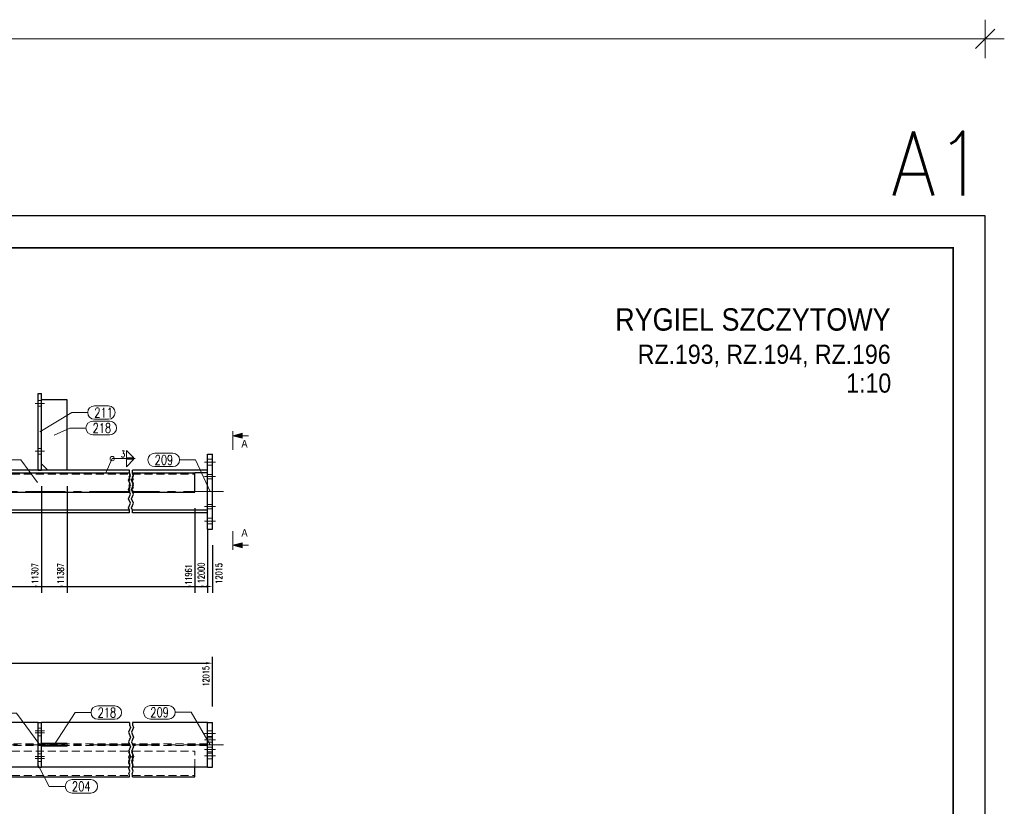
# Model space of a CAD drawing. Header units: millimetres. Extents: x -139 to 714, y 11567 to 12237.
# Tile 45 of 45: x 406 to 714, y 11976 to 12222. Entities that reach past the tile are written whole.
import ezdxf
from ezdxf.enums import TextEntityAlignment as Align

# ---------------------------------------------------------------- set-up
doc = ezdxf.new("R2010")
doc.units = ezdxf.units.MM
doc.header["$LTSCALE"] = 10
doc.linetypes.add('HIDDEN', pattern=[0.375, 0.25, -0.125])
doc.linetypes.add('MITTE', pattern=[2, 1.25, -0.25, 0.25, -0.25])
doc.layers.get('Defpoints').update_dxf_attribs({"color": 1})
doc.layers.add('_FORMATKA', color=8, linetype='Continuous', plot=False)
for name, color, linetype, lineweight in [('_RAMKA', 7, 'Continuous', 35), ('PS_DIM', 4, 'Continuous', 13), ('PS_Hidden', 2, 'HIDDEN', 9), ('PS_Mid', 5, 'MITTE', 15), ('PS_Pos', 1, 'Continuous', 15), ('PS_Shape', 161, 'Continuous', 30), ('PS_SOLID', 7, 'Continuous', 30), ('PS_TEXT', 3, 'Continuous', 18), ('PS_Weld', 1, 'Continuous', 9)]:
    doc.layers.add(name, color=color, linetype=linetype, lineweight=lineweight)
doc.styles.add('ARIAL', font='arial.ttf')
doc.styles.add('gil', font='txt', dxfattribs={"width": 0.9})
doc.styles.add('ROMANS', font='romans.shx', dxfattribs={"width": 0.8})
doc.styles.add('simplex', font='simplex.shx', dxfattribs={"width": 0.75})
doc.dimstyles.new('1_10_GŁ_DS1-LS10', dxfattribs={"dimtxt": 2, "dimasz": 2, "dimexe": 2, "dimexo": 5, "dimgap": 1, "dimtad": 1, "dimjust": 4, "dimdec": 0, "dimlfac": 10, "dimtxsty": 'simplex', "dimblk1": 'NONE', "dimsah": 1, "dimcen": 2, "dimclrd": 256, "dimclre": 256, "dimclrt": 3, "dimadec": 1, "dimazin": 0, "dimtfac": 1, "dimtdec": 0, "dimtmove": 2, "dimatfit": 3, "dimfxl": 1, "dimarcsym": 0})
doc.dimstyles.new('1_10_PRZ', dxfattribs={"dimtxt": 2, "dimasz": 1, "dimexe": 2, "dimexo": 5, "dimgap": 1, "dimtad": 1, "dimdec": 0, "dimlfac": 10, "dimtxsty": 'simplex', "dimblk": 'dimznak', "dimcen": 2, "dimse1": 1, "dimse2": 1, "dimclrt": 3, "dimadec": 1, "dimazin": 0, "dimtfac": 1, "dimtdec": 0, "dimtix": 1, "dimtmove": 2, "dimatfit": 3, "dimldrblk": 'dim-grot', "dimfxl": 1, "dimarcsym": 0})

# ---------------------------------------------------------------- blocks, each defined once
blk = doc.blocks.new('*D47')
at = {"layer": 'Defpoints', "color": 0, "transparency": 16777216}
for p in [(413.18, 12081.49), (-55.08, 12068.19), (413.18, 12045.12)]:
    blk.add_point(p, dxfattribs=at)
at = {"layer": 'PS_DIM', "lineweight": -2, "transparency": 16777216}
for p, q in [((413.18, 12076.49), (413.18, 12043.12)), ((-55.08, 12063.19), (-55.08, 12043.12)), ((-55.08, 12045.12), (411.18, 12045.12))]:
    blk.add_line(p, q, dxfattribs=at)
at = {"layer": 'PS_DIM', "transparency": 16777216}
blk.add_solid([(411.18, 12045.45), (411.18, 12044.79), (413.18, 12045.12)], dxfattribs=at)
at = {"layer": 'PS_DIM', "color": 3, "transparency": 16777216, "insert": (411.16, 12049.21), "char_height": 2, "attachment_point": 5, "rotation": 90, "style": 'simplex'}
blk.add_mtext('11307', dxfattribs=at)
blk = doc.blocks.new('_None')
blk = doc.blocks.new('*D48')
at = {"layer": 'Defpoints', "color": 0, "transparency": 16777216}
for p in [(421.18, 12081.49), (-55.08, 12068.19), (421.18, 12045.12)]:
    blk.add_point(p, dxfattribs=at)
at = {"layer": 'PS_DIM', "lineweight": -2, "transparency": 16777216}
for p, q in [((421.18, 12076.49), (421.18, 12043.12)), ((-55.08, 12063.19), (-55.08, 12043.12)), ((-55.08, 12045.12), (419.18, 12045.12))]:
    blk.add_line(p, q, dxfattribs=at)
at = {"layer": 'PS_DIM', "transparency": 16777216}
blk.add_solid([(419.18, 12045.45), (419.18, 12044.79), (421.18, 12045.12)], dxfattribs=at)
at = {"layer": 'PS_DIM', "color": 3, "transparency": 16777216, "insert": (419.16, 12049.21), "char_height": 2, "attachment_point": 5, "rotation": 90, "style": 'simplex'}
blk.add_mtext('11387', dxfattribs=at)
blk = doc.blocks.new('*D49')
at = {"layer": 'Defpoints', "color": 0, "transparency": 16777216}
for p in [(461.18, 12074.64), (-55.08, 12068.19), (461.18, 12045.12)]:
    blk.add_point(p, dxfattribs=at)
at = {"layer": 'PS_DIM', "lineweight": -2, "transparency": 16777216}
for p, q in [((461.18, 12069.64), (461.18, 12043.12)), ((-55.08, 12063.19), (-55.08, 12043.12)), ((-55.08, 12045.12), (459.18, 12045.12))]:
    blk.add_line(p, q, dxfattribs=at)
at = {"layer": 'PS_DIM', "transparency": 16777216}
blk.add_solid([(459.18, 12045.45), (459.18, 12044.79), (461.18, 12045.12)], dxfattribs=at)
at = {"layer": 'PS_DIM', "color": 3, "transparency": 16777216, "insert": (459.16, 12048.89), "char_height": 2, "attachment_point": 5, "rotation": 90, "style": 'simplex'}
blk.add_mtext('11961', dxfattribs=at)
blk = doc.blocks.new('*D50')
at = {"layer": 'Defpoints', "color": 0, "transparency": 16777216}
for p in [(-55.08, 12068.19), (465.13, 12068.19), (465.13, 12045.12)]:
    blk.add_point(p, dxfattribs=at)
at = {"layer": 'PS_DIM', "lineweight": -2, "transparency": 16777216}
for p, q in [((-55.08, 12063.19), (-55.08, 12043.12)), ((465.13, 12063.19), (465.13, 12043.12)), ((-55.08, 12045.12), (463.13, 12045.12))]:
    blk.add_line(p, q, dxfattribs=at)
at = {"layer": 'PS_DIM', "transparency": 16777216}
blk.add_solid([(463.13, 12045.45), (463.13, 12044.79), (465.13, 12045.12)], dxfattribs=at)
at = {"layer": 'PS_DIM', "color": 3, "transparency": 16777216, "insert": (463.11, 12049.35), "char_height": 2, "attachment_point": 5, "rotation": 90, "style": 'simplex'}
blk.add_mtext('12000', dxfattribs=at)
blk = doc.blocks.new('*D51')
at = {"layer": 'Defpoints', "color": 0, "transparency": 16777216}
for p in [(-55.08, 12068.19), (466.63, 12063.09), (466.63, 12045.12)]:
    blk.add_point(p, dxfattribs=at)
at = {"layer": 'PS_DIM', "lineweight": -2, "transparency": 16777216}
for p, q in [((-55.08, 12063.19), (-55.08, 12043.12)), ((466.63, 12058.09), (466.63, 12043.12)), ((-55.08, 12045.12), (464.63, 12045.12))]:
    blk.add_line(p, q, dxfattribs=at)
at = {"layer": 'PS_DIM', "transparency": 16777216}
blk.add_solid([(464.63, 12045.45), (464.63, 12044.79), (466.63, 12045.12)], dxfattribs=at)
at = {"layer": 'PS_DIM', "color": 3, "transparency": 16777216, "insert": (468.65, 12049.21), "char_height": 2, "attachment_point": 5, "rotation": 90, "style": 'simplex'}
blk.add_mtext('12015', dxfattribs=at)
blk = doc.blocks.new('*D81')
at = {"layer": 'Defpoints', "color": 0, "transparency": 16777216}
for p in [(466.63, 12021.13), (466.63, 12002.63), (-55.08, 11988.63)]:
    blk.add_point(p, dxfattribs=at)
at = {"layer": 'PS_DIM', "lineweight": -2, "transparency": 16777216}
for p, q in [((-55.08, 11993.63), (-55.08, 12023.13)), ((466.63, 12007.63), (466.63, 12023.13)), ((-55.08, 12021.13), (464.63, 12021.13))]:
    blk.add_line(p, q, dxfattribs=at)
at = {"layer": 'PS_DIM', "transparency": 16777216}
blk.add_solid([(464.63, 12021.47), (464.63, 12020.8), (466.63, 12021.13)], dxfattribs=at)
at = {"layer": 'PS_DIM', "color": 3, "transparency": 16777216, "insert": (464.61, 12017.04), "char_height": 2, "attachment_point": 5, "rotation": 90, "style": 'simplex'}
blk.add_mtext('12015', dxfattribs=at)
blk = doc.blocks.new('dimznak')
at = {"color": 0}
for points in [[(0, 2), (0, -2)], [(-2, 0), (2, 0)]]:
    blk.add_lwpolyline(points, dxfattribs=at)
at = {"color": 2}
blk.add_lwpolyline([(1, 1), (-1, -1)], dxfattribs=at)
blk = doc.blocks.new('*D192')
at = {"color": 252, "lineweight": -2, "transparency": 16777216}
blk.add_line((-838, 649.33), (-3, 649.33), dxfattribs=at)
at = {"layer": 'Defpoints', "color": 0, "transparency": 16777216}
for p in [(0, 649.33), (-841, 594), (0, 594)]:
    blk.add_point(p, dxfattribs=at)
at = {"color": 252, "lineweight": -2, "transparency": 16777216, "xscale": 3, "yscale": 3, "zscale": 3, "rotation": 180}
blk.add_blockref('dimznak', (-841, 649.33), dxfattribs=at)
at = {"color": 252, "lineweight": -2, "transparency": 16777216, "xscale": 3, "yscale": 3, "zscale": 3}
blk.add_blockref('dimznak', (0, 649.33), dxfattribs=at)
at = {"color": 252, "transparency": 16777216, "insert": (-420.5, 659.83), "char_height": 15, "attachment_point": 5, "style": 'simplex'}
blk.add_mtext('841', dxfattribs=at)
blk = doc.blocks.new('dim-grot')
blk.add_hatch(color=256).paths.add_polyline_path([(0, 0), (-2, 0.5), (-2, -0.5)])
blk.add_lwpolyline([(0, 0), (-2, 0.5), (-2, -0.5), (0, 0)])
blk = doc.blocks.new('Tytuł rysunku')
at = {"layer": 'PS_TEXT', "style": 'ARIAL', "flags": 4}
for tag, height, p in [('TYTUŁ1', 7, (-61.19, -9.34)), ('TYTUŁ2', 6, (-61.19, -19.72)), ('SKALA', 6, (-61.19, -28.72))]:
    blk.add_attdef(tag, text='', height=height, dxfattribs=at).set_placement(p, align=Align.MIDDLE_CENTER)
blk = doc.blocks.new('Znacznik')
at = {"layer": 'PS_TEXT'}
for p, q in [((4454.27, 7141.25), (4454.27, 7149.35)), ((4454.27, 7147.33), (4447.39, 7147.33)), ((4454.27, 7147.33), (4450.22, 7148.54)), ((4450.22, 7148.54), (4450.22, 7146.32)), ((4454.27, 7147.33), (4450.22, 7148.34)), ((4454.27, 7147.33), (4450.22, 7148.14)), ((4454.27, 7147.33), (4450.22, 7147.94)), ((4454.27, 7147.33), (4450.22, 7147.73)), ((4454.27, 7147.33), (4450.22, 7147.53)), ((4454.27, 7147.33), (4450.22, 7146.32)), ((4454.27, 7147.33), (4450.22, 7146.52)), ((4454.27, 7147.33), (4450.22, 7146.72)), ((4454.27, 7147.33), (4450.22, 7147.13)), ((4454.27, 7147.33), (4450.22, 7146.92)), ((4454.27, 7147.33), (4450.22, 7147.33))]:
    blk.add_line(p, q, dxfattribs=at)
blk = doc.blocks.new('PRZEK3')
at = {"layer": 'PS_DIM', "color": 7, "xscale": -0.8999999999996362, "yscale": 0.8999999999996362, "zscale": 0.9, "rotation": 90}
blk.add_blockref('Znacznik', (202262.67, 15878.89), dxfattribs=at)
at = {"layer": 'PS_TEXT', "style": 'ROMANS', "width": 0.9, "flags": 4}
blk.add_attdef('PRZEKRÓJ', (195831.81, 11873.66), '', height=2.92, dxfattribs=at)
blk = doc.blocks.new('*X258')
at = {"color": 1}
for p, q in [((440.68, 12080.51), (440.68, 12081.49)), ((440.68, 12080.64), (440.68, 12080.29)), ((440.98, 12079.79), (440.68, 12080.51)), ((440.68, 12080.29), (440.82, 12079.97)), ((441.68, 12080.51), (441.68, 12081.49)), ((441.68, 12080.64), (441.68, 12080.29)), ((441.98, 12079.79), (441.68, 12080.51)), ((441.68, 12080.29), (441.82, 12079.97)), ((440.37, 12078.34), (440.98, 12079.79)), ((440.98, 12076.9), (440.37, 12078.34)), ((440.82, 12079.97), (440.54, 12079.32)), ((440.54, 12079.32), (440.82, 12078.67)), ((440.82, 12078.67), (440.54, 12078.02)), ((440.54, 12078.02), (440.82, 12077.37)), ((440.82, 12077.37), (440.54, 12076.72)), ((441.37, 12078.34), (441.98, 12079.79)), ((441.98, 12076.9), (441.37, 12078.34)), ((441.82, 12079.97), (441.54, 12079.32)), ((441.54, 12079.32), (441.82, 12078.67)), ((441.82, 12078.67), (441.54, 12078.02)), ((441.54, 12078.02), (441.82, 12077.37)), ((441.82, 12077.37), (441.54, 12076.72)), ((440.37, 12075.46), (440.98, 12076.9)), ((440.98, 12074.02), (440.37, 12075.46)), ((440.54, 12076.72), (440.82, 12076.07)), ((440.82, 12076.07), (440.54, 12075.42)), ((440.54, 12075.42), (440.68, 12075.09)), ((440.68, 12075.09), (440.68, 12074.64)), ((441.37, 12075.46), (441.98, 12076.9)), ((441.98, 12074.02), (441.37, 12075.46)), ((441.54, 12076.72), (441.82, 12076.07)), ((441.82, 12076.07), (441.54, 12075.42)), ((441.54, 12075.42), (441.68, 12075.09)), ((441.68, 12075.09), (441.68, 12074.64)), ((440.37, 12072.58), (440.98, 12074.02)), ((440.98, 12071.14), (440.37, 12072.58)), ((440.37, 12069.7), (440.98, 12071.14)), ((441.37, 12072.58), (441.98, 12074.02)), ((441.98, 12071.14), (441.37, 12072.58)), ((441.37, 12069.7), (441.98, 12071.14)), ((440.68, 12068.98), (440.37, 12069.7)), ((440.68, 12068.19), (440.68, 12068.98)), ((441.68, 12068.98), (441.37, 12069.7)), ((441.68, 12068.19), (441.68, 12068.98))]:
    blk.add_line(p, q, dxfattribs=at)
at = {"layer": 'PS_Hidden', "color": 2, "linetype": 'HIDDEN'}
for p, q in [((412.18, 12103.29), (413.18, 12103.29)), ((412.18, 12101.49), (413.18, 12101.49)), ((412.18, 12088.29), (413.18, 12088.29)), ((412.18, 12086.49), (413.18, 12086.49)), ((465.13, 12084.89), (466.63, 12084.89)), ((392.68, 12080.24), (440.68, 12080.24)), ((441.68, 12080.24), (461.18, 12080.24)), ((465.13, 12083.09), (466.63, 12083.09)), ((465.13, 12080.19), (466.63, 12080.19)), ((465.13, 12078.79), (466.63, 12078.79)), ((465.13, 12070.79), (466.63, 12070.79)), ((465.13, 12069.39), (466.63, 12069.39)), ((465.13, 12066.49), (466.63, 12066.49)), ((465.13, 12064.69), (466.63, 12064.69))]:
    blk.add_line(p, q, dxfattribs=at)
at = {"layer": 'PS_Mid', "color": 5, "linetype": 'MITTE'}
for p, q in [((414.18, 12102.39), (411.18, 12102.39)), ((414.18, 12102.39), (411.18, 12102.39)), ((414.18, 12102.39), (411.18, 12102.39)), ((414.18, 12102.39), (411.18, 12102.39)), ((414.18, 12087.39), (411.18, 12087.39)), ((414.18, 12087.39), (411.18, 12087.39)), ((414.18, 12087.39), (411.18, 12087.39)), ((414.18, 12087.39), (411.18, 12087.39)), ((467.63, 12083.99), (464.13, 12083.99)), ((467.63, 12083.99), (464.13, 12083.99)), ((467.63, 12079.49), (464.13, 12079.49)), ((467.63, 12079.49), (464.13, 12079.49)), ((440.68, 12074.84), (392.68, 12074.84)), ((470.13, 12074.84), (441.68, 12074.84)), ((467.63, 12070.09), (464.13, 12070.09)), ((467.63, 12070.09), (464.13, 12070.09)), ((467.63, 12065.59), (464.13, 12065.59)), ((467.63, 12065.59), (464.13, 12065.59))]:
    blk.add_line(p, q, dxfattribs=at)
at = {"layer": 'PS_SOLID', "color": 7, "linetype": 'Continuous'}
for p, q in [((412.18, 12081.49), (412.18, 12105.49)), ((412.18, 12105.49), (413.18, 12105.49)), ((413.18, 12081.49), (413.18, 12105.49)), ((421.18, 12103.49), (413.18, 12103.49)), ((421.18, 12081.49), (421.18, 12103.49)), ((465.13, 12063.09), (465.13, 12086.49)), ((465.13, 12086.49), (466.63, 12086.49)), ((466.63, 12063.09), (466.63, 12086.49)), ((413.18, 12083.49), (415.18, 12081.49)), ((440.68, 12081.49), (392.68, 12081.49)), ((392.68, 12080.64), (440.68, 12080.64)), ((412.18, 12081.49), (413.18, 12081.49)), ((465.13, 12081.49), (441.68, 12081.49)), ((441.68, 12080.64), (461.18, 12080.64)), ((461.18, 12074.64), (461.18, 12080.64)), ((465.13, 12080.64), (461.18, 12080.64)), ((465.13, 12080.64), (465.13, 12081.49)), ((392.68, 12074.64), (440.68, 12074.64)), ((441.68, 12074.64), (461.18, 12074.64)), ((440.68, 12069.04), (392.68, 12069.04)), ((440.68, 12068.19), (392.68, 12068.19)), ((465.13, 12069.04), (441.68, 12069.04)), ((465.13, 12068.19), (441.68, 12068.19)), ((465.13, 12068.19), (465.13, 12069.04)), ((465.13, 12063.09), (466.63, 12063.09))]:
    blk.add_line(p, q, dxfattribs=at)
blk = doc.blocks.new('*X272')
at = {"color": 1}
for p, q in [((448.58, 12086.8), (454.26, 12086.8)), ((456.36, 12084.7), (461.36, 12084.7)), ((465.88, 12074.79), (461.36, 12084.7)), ((448.58, 12082.6), (454.26, 12082.6))]:
    blk.add_line(p, q, dxfattribs=at)
for centre, start, end in [((448.58, 12084.7), 90, 270), ((454.26, 12084.7), 270, 90)]:
    blk.add_arc(centre, 2.1, start, end, dxfattribs=at)
at = {"color": 2, "style": 'simplex', "width": 0.75}
blk.add_text('209', height=3, dxfattribs=at).set_placement((448.58, 12083.2))
blk = doc.blocks.new('*X288')
at = {"color": 1}
for p, q in [((429.2, 12096.78), (434.56, 12096.78)), ((417.18, 12092.49), (422.1, 12094.68)), ((422.1, 12094.68), (427.1, 12094.68)), ((429.2, 12092.58), (434.56, 12092.58))]:
    blk.add_line(p, q, dxfattribs=at)
for centre, start, end in [((429.2, 12094.68), 90, 270), ((434.56, 12094.68), 270, 90)]:
    blk.add_arc(centre, 2.1, start, end, dxfattribs=at)
at = {"color": 2, "style": 'simplex', "width": 0.75}
blk.add_text('218', height=3, dxfattribs=at).set_placement((429.2, 12093.18))
blk = doc.blocks.new('*X289')
at = {"color": 1}
for p, q in [((412.68, 12093.49), (422.63, 12099.51)), ((422.63, 12099.51), (427.63, 12099.51)), ((429.73, 12101.61), (434.13, 12101.61)), ((429.73, 12097.41), (434.13, 12097.41))]:
    blk.add_line(p, q, dxfattribs=at)
for centre, start, end in [((429.73, 12099.51), 90, 270), ((434.13, 12099.51), 270, 90)]:
    blk.add_arc(centre, 2.1, start, end, dxfattribs=at)
at = {"color": 2, "style": 'simplex', "width": 0.75}
blk.add_text('211', height=3, dxfattribs=at).set_placement((429.73, 12098.01))
blk = doc.blocks.new('*X290')
at = {"color": 1}
for p, q in [((393.71, 12086.86), (399.6, 12086.86)), ((401.7, 12084.76), (406.7, 12084.76)), ((411.93, 12077.64), (406.7, 12084.76)), ((393.71, 12082.66), (399.6, 12082.66))]:
    blk.add_line(p, q, dxfattribs=at)
for centre, start, end in [((393.71, 12084.76), 90, 270), ((399.6, 12084.76), 270, 90)]:
    blk.add_arc(centre, 2.1, start, end, dxfattribs=at)
at = {"color": 2, "style": 'simplex', "width": 0.75}
blk.add_text('204', height=3, dxfattribs=at).set_placement((393.71, 12083.26))
blk = doc.blocks.new('*X307')
at = {"color": 1}
for p, q in [((441, 12001.05), (440.36, 11999.53)), ((440.68, 12002.63), (440.68, 12001.81)), ((440.68, 12001.81), (441, 12001.05)), ((442, 12001.05), (441.36, 11999.53)), ((441.68, 12002.63), (441.68, 12001.81)), ((441.68, 12001.81), (442, 12001.05)), ((440.36, 11999.53), (441, 11998.02)), ((441, 11998.02), (440.36, 11996.5)), ((441.36, 11999.53), (442, 11998.02)), ((442, 11998.02), (441.36, 11996.5)), ((440.36, 11996.5), (441, 11994.98)), ((441, 11994.98), (440.36, 11993.47)), ((441.36, 11996.5), (442, 11994.98)), ((442, 11994.98), (441.36, 11993.47)), ((440.36, 11993.47), (441, 11991.95)), ((441, 11991.95), (440.36, 11990.43)), ((440.5, 11991.74), (440.86, 11992.61)), ((440.86, 11990.87), (440.5, 11991.74)), ((440.68, 11993.04), (440.68, 11993.63)), ((440.86, 11992.61), (440.68, 11993.04)), ((441.36, 11993.47), (442, 11991.95)), ((442, 11991.95), (441.36, 11990.43)), ((441.5, 11991.74), (441.86, 11992.61)), ((441.86, 11990.87), (441.5, 11991.74)), ((441.68, 11993.04), (441.68, 11993.63)), ((441.86, 11992.61), (441.68, 11993.04)), ((440.36, 11990.43), (440.68, 11989.67)), ((440.5, 11990.01), (440.86, 11990.87)), ((440.86, 11989.14), (440.5, 11990.01)), ((440.5, 11988.27), (440.86, 11989.14)), ((440.86, 11987.4), (440.5, 11988.27)), ((440.68, 11989.67), (440.68, 11988.63)), ((441.36, 11990.43), (441.68, 11989.67)), ((441.5, 11990.01), (441.86, 11990.87)), ((441.86, 11989.14), (441.5, 11990.01)), ((441.5, 11988.27), (441.86, 11989.14)), ((441.86, 11987.4), (441.5, 11988.27)), ((441.68, 11989.67), (441.68, 11988.63)), ((440.5, 11986.54), (440.86, 11987.4)), ((440.68, 11986.1), (440.5, 11986.54)), ((440.68, 11985.63), (440.68, 11986.1)), ((441.5, 11986.54), (441.86, 11987.4)), ((441.68, 11986.1), (441.5, 11986.54)), ((441.68, 11985.63), (441.68, 11986.1))]:
    blk.add_line(p, q, dxfattribs=at)
at = {"layer": 'PS_Hidden', "color": 2, "linetype": 'HIDDEN'}
for p, q in [((413.18, 12000.83), (412.18, 12000.83)), ((413.18, 11998.43), (412.18, 11998.43)), ((465.13, 12000.03), (466.63, 12000.03)), ((465.13, 11998.23), (466.63, 11998.23)), ((465.13, 11997.83), (466.63, 11997.83)), ((440.68, 11995.91), (392.68, 11995.91)), ((440.68, 11995.36), (392.68, 11995.36)), ((415.18, 11995.23), (415.18, 11996.03)), ((465.13, 11995.91), (441.68, 11995.91)), ((465.13, 11995.36), (441.68, 11995.36)), ((465.13, 11996.43), (466.63, 11996.43)), ((465.13, 11994.83), (466.63, 11994.83)), ((392.68, 11993.63), (440.68, 11993.63)), ((413.18, 11992.83), (412.18, 11992.83)), ((441.68, 11993.63), (461.18, 11993.63)), ((461.18, 11988.63), (461.18, 11993.63)), ((465.13, 11993.43), (466.63, 11993.43)), ((465.13, 11993.03), (466.63, 11993.03)), ((465.13, 11991.23), (466.63, 11991.23)), ((413.18, 11990.43), (412.18, 11990.43)), ((392.68, 11986.03), (440.68, 11986.03)), ((441.68, 11986.03), (461.18, 11986.03))]:
    blk.add_line(p, q, dxfattribs=at)
at = {"layer": 'PS_Mid', "color": 5, "linetype": 'MITTE'}
for p, q in [((414.18, 11999.93), (411.18, 11999.93)), ((414.18, 11999.93), (411.18, 11999.93)), ((414.18, 11999.33), (411.18, 11999.33)), ((414.18, 11999.33), (411.18, 11999.33)), ((467.63, 11999.13), (464.13, 11999.13)), ((467.63, 11999.13), (464.13, 11999.13)), ((467.63, 11997.13), (464.13, 11997.13)), ((467.63, 11997.13), (464.13, 11997.13)), ((440.68, 11995.63), (392.68, 11995.63)), ((470.13, 11995.63), (441.68, 11995.63)), ((467.63, 11994.13), (464.13, 11994.13)), ((467.63, 11994.13), (464.13, 11994.13)), ((414.18, 11991.93), (411.18, 11991.93)), ((414.18, 11991.93), (411.18, 11991.93)), ((414.18, 11991.33), (411.18, 11991.33)), ((414.18, 11991.33), (411.18, 11991.33)), ((467.63, 11992.13), (464.13, 11992.13)), ((467.63, 11992.13), (464.13, 11992.13))]:
    blk.add_line(p, q, dxfattribs=at)
at = {"layer": 'PS_SOLID', "color": 7, "linetype": 'Continuous'}
for p, q in [((412.18, 12002.63), (392.68, 12002.63)), ((412.18, 11988.63), (412.18, 12002.63)), ((412.18, 12002.63), (413.18, 12002.63)), ((413.18, 11988.63), (413.18, 12002.63)), ((440.68, 12002.63), (413.18, 12002.63)), ((465.13, 12002.63), (441.68, 12002.63)), ((465.13, 11988.63), (465.13, 12002.63)), ((465.13, 12002.63), (466.63, 12002.63)), ((466.63, 11988.63), (466.63, 12002.63)), ((421.18, 11996.03), (413.18, 11996.03)), ((421.18, 11995.23), (413.18, 11995.23)), ((421.18, 11995.23), (421.18, 11996.03)), ((412.18, 11988.63), (392.68, 11988.63)), ((412.18, 11988.63), (413.18, 11988.63)), ((440.68, 11988.63), (413.18, 11988.63)), ((465.13, 11988.63), (441.68, 11988.63)), ((461.18, 11985.63), (461.18, 11988.63)), ((465.13, 11988.63), (466.63, 11988.63)), ((392.68, 11985.63), (440.68, 11985.63)), ((441.68, 11985.63), (461.18, 11985.63))]:
    blk.add_line(p, q, dxfattribs=at)
blk = doc.blocks.new('*X321')
at = {"color": 1}
for p, q in [((430.77, 12007.79), (436.12, 12007.79)), ((417.18, 11995.63), (423.67, 12005.69)), ((423.67, 12005.69), (428.67, 12005.69)), ((430.77, 12003.59), (436.12, 12003.59))]:
    blk.add_line(p, q, dxfattribs=at)
for centre, start, end in [((430.77, 12005.69), 90, 270), ((436.12, 12005.69), 270, 90)]:
    blk.add_arc(centre, 2.1, start, end, dxfattribs=at)
at = {"color": 2, "style": 'simplex', "width": 0.75}
blk.add_text('218', height=3, dxfattribs=at).set_placement((430.77, 12004.19))
blk = doc.blocks.new('*X322')
at = {"color": 1}
for p, q in [((393.85, 12007.57), (398.24, 12007.57)), ((393.85, 12003.37), (398.24, 12003.37)), ((400.34, 12005.47), (405.34, 12005.47)), ((412.68, 11995.63), (405.34, 12005.47))]:
    blk.add_line(p, q, dxfattribs=at)
for centre, start, end in [((393.85, 12005.47), 90, 270), ((398.24, 12005.47), 270, 90)]:
    blk.add_arc(centre, 2.1, start, end, dxfattribs=at)
at = {"color": 2, "style": 'simplex', "width": 0.75}
blk.add_text('211', height=3, dxfattribs=at).set_placement((393.85, 12003.97))
blk = doc.blocks.new('*X323')
at = {"color": 1}
for p, q in [((447.22, 12007.87), (452.9, 12007.87)), ((447.22, 12003.67), (452.9, 12003.67)), ((455, 12005.77), (460, 12005.77)), ((465.88, 11995.63), (460, 12005.77))]:
    blk.add_line(p, q, dxfattribs=at)
for centre, start, end in [((447.22, 12005.77), 90, 270), ((452.9, 12005.77), 270, 90)]:
    blk.add_arc(centre, 2.1, start, end, dxfattribs=at)
at = {"color": 2, "style": 'simplex', "width": 0.75}
blk.add_text('209', height=3, dxfattribs=at).set_placement((447.22, 12004.27))
blk = doc.blocks.new('*X324')
at = {"color": 1}
for p, q in [((411.93, 11989.63), (415.63, 11982.62)), ((415.63, 11982.62), (420.63, 11982.62)), ((422.73, 11984.72), (428.63, 11984.72)), ((422.73, 11980.52), (428.63, 11980.52))]:
    blk.add_line(p, q, dxfattribs=at)
for centre, start, end in [((422.73, 11982.62), 90, 270), ((428.63, 11982.62), 270, 90)]:
    blk.add_arc(centre, 2.1, start, end, dxfattribs=at)
at = {"color": 2, "style": 'simplex', "width": 0.75}
blk.add_text('204', height=3, dxfattribs=at).set_placement((422.73, 11981.12))
blk = doc.blocks.new('*X471')
at = {"color": 3}
for p, q in [((442.11, 12085.35), (439.81, 12087.65)), ((439.81, 12087.65), (439.81, 12085.35)), ((439.81, 12085.35), (442.11, 12085.35)), ((439.81, 12084.89), (442.11, 12084.89)), ((442.11, 12084.89), (439.81, 12082.59)), ((439.81, 12082.59), (439.81, 12084.89))]:
    blk.add_line(p, q, dxfattribs=at)
at = {"color": 9}
for p, q in [((433.28, 12080.64), (435.3, 12085.12)), ((435.3, 12085.12), (442.51, 12085.12))]:
    blk.add_line(p, q, dxfattribs=at)
blk.add_circle((435.3, 12085.12), 0.69, dxfattribs=at)
at = {"color": 2, "style": 'simplex', "width": 0.75}
blk.add_text('3', height=2, dxfattribs=at).set_placement((438.06, 12085.52))
blk = doc.blocks.new('*U185')
at = {"layer": '_FORMATKA', "lineweight": -3}
blk.add_lwpolyline([(-841, 0), (0, 0), (0, 594), (-841, 594)], close=True, dxfattribs=at)
at = {"layer": '_RAMKA', "lineweight": -3, "const_width": 0.5}
blk.add_lwpolyline([(-811, 10), (-10, 10), (-10, 584), (-811, 584)], close=True, dxfattribs=at)
at = {"layer": '_FORMATKA', "lineweight": -3, "style": 'simplex', "width": 0.9}
blk.add_text('A1', height=20, dxfattribs=at).set_placement((0, 600.35), align=Align.RIGHT)
dim = blk.add_linear_dim(base=(0, 649.33), p1=(-841, 594), p2=(0, 594), dimstyle='1_10_PRZ', override={"dimscale": 3, "dimtxt": 5, "dimlfac": 1, "dimclrd": 252, "dimclrt": 252})
dim.commit()
dim.dimension.update_dxf_attribs({"geometry": '*D192', "text_midpoint": (-420.5, 659.83)})

msp = doc.modelspace()

# ---------------------------------------------------------------- block references
ref = msp.add_blockref('Tytuł rysunku', (683.69, 12134.47))
ref.add_attrib('TYTUŁ1', 'RYGIEL SZCZYTOWY', dxfattribs={"layer": 'PS_TEXT', "height": 7, "style": 'gil', "width": 0.9}).set_placement((678.69, 12125.13), align=Align.RIGHT)
ref.add_attrib('TYTUŁ2', 'RZ.193, RZ.194, RZ.196', dxfattribs={"layer": 'PS_TEXT', "height": 6, "style": 'gil', "width": 0.9}).set_placement((678.69, 12114.74), align=Align.RIGHT)
ref.add_attrib('SKALA', '1:10', dxfattribs={"layer": 'PS_TEXT', "height": 6, "style": 'gil', "width": 0.9}).set_placement((678.86, 12105.74), align=Align.RIGHT)
at = {"layer": 'PS_DIM'}
msp.add_blockref('*U185', (708.23, 11567.04), dxfattribs=at)
at = {"layer": 'PS_Pos'}
for name in ['*X289', '*X288', '*X290', '*X272', '*X322', '*X321', '*X323', '*X324']:
    msp.add_blockref(name, (0, 0), dxfattribs=at)
at = {"layer": 'PS_Shape', "color": 6}
for name in ['*X258', '*X307']:
    msp.add_blockref(name, (0, 0), dxfattribs=at)
at = {"layer": 'PS_TEXT'}
ref = msp.add_blockref('PRZEK3', (-9023.05, 168756.28), dxfattribs=dict(at, xscale=0.8, yscale=0.8, zscale=0.8, rotation=270))
ref.add_attrib('PRZEKRÓJ', 'A', dxfattribs={"height": 2.4, "style": 'gil', "width": 0.9}).set_placement((475.7, 12087.86), align=Align.BOTTOM_LEFT)
ref = msp.add_blockref('PRZEK3', (-9023.05, -144606.02), dxfattribs=dict(at, xscale=-0.8, yscale=0.8, zscale=0.8, rotation=270))
ref.add_attrib('PRZEKRÓJ', 'A', dxfattribs={"height": 2.4, "style": 'gil', "width": 0.9}).set_placement((475.7, 12059.99), align=Align.BOTTOM_LEFT)
at = {"layer": 'PS_Weld'}
msp.add_blockref('*X471', (0, 0), dxfattribs=at)

# ---------------------------------------------------------------- dimensions: what is measured, and where the dimension line sits
at = {"layer": 'PS_DIM'}
for base, p1, p2, text, picture, middle in [((413.18, 12045.12), (-55.08, 12068.19), (413.18, 12081.49), '11307', '*D47', (411.16, 12049.21)), ((421.18, 12045.12), (-55.08, 12068.19), (421.18, 12081.49), '11387', '*D48', (419.16, 12049.21)), ((461.18, 12045.12), (-55.08, 12068.19), (461.18, 12074.64), '11961', '*D49', (459.16, 12048.89)), ((465.13, 12045.12), (-55.08, 12068.19), (465.13, 12068.19), '12000', '*D50', (463.11, 12049.35)), ((466.63, 12045.12), (-55.08, 12068.19), (466.63, 12063.09), '12015', '*D51', (468.65, 12049.21)), ((466.63, 12021.13), (-55.08, 11988.63), (466.63, 12002.63), '12015', '*D81', (464.61, 12017.04))]:
    dim = msp.add_linear_dim(base=base, p1=p1, p2=p2, text=text, dimstyle='1_10_GŁ_DS1-LS10', dxfattribs=at)
    dim.commit()
    dim.dimension.update_dxf_attribs({"geometry": picture, "text_midpoint": middle, "dimtype": 128, "text_rotation": 90})

doc.saveas('drawing.dxf')
